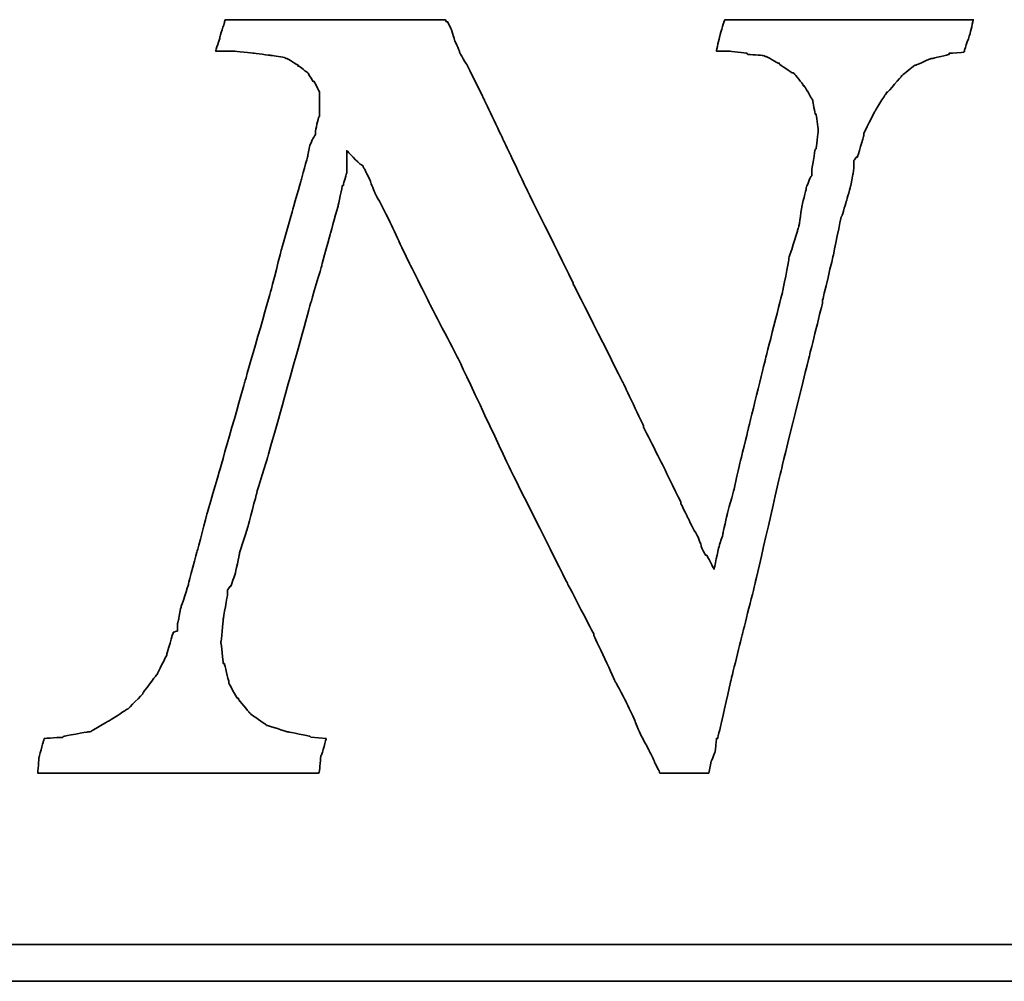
# Model space of a CAD drawing. Header units: millimetres. Extents: x 748 to 1024, y 329 to 423.
# Tile 47 of 52: x 966.8 to 968.86, y 360.04 to 362.05. Entities that reach past the tile are written whole.
import ezdxf

# ---------------------------------------------------------------- set-up
doc = ezdxf.new("R2010")
doc.units = ezdxf.units.MM
doc.header["$LTSCALE"] = 0.15
doc.layers.add('DIM', color=4, linetype='CONTINUOUS')
doc.layers.add('layer 1', color=7, linetype='CONTINUOUS')

# ---------------------------------------------------------------- blocks, each defined once
blk = doc.blocks.new('TBI MOTION logo(完整正式版)')
at = {"layer": 'layer 1', "color": 22, "lineweight": 35}
for points, knots in [([(58.92625, -7.91875), (58.92625, -7.91875), (58.58625, -7.89375), (58.58625, -7.89375), (58.58625, -7.89375), (58.58625, -7.89375), (58.56625, -7.87125), (58.56625, -7.87125), (58.56625, -7.87125), (58.56625, -7.87125), (58.08375, -7.77375), (58.08375, -7.77375), (58.08375, -7.77375), (58.08375, -7.77375), (58.06125, -7.77375), (58.06125, -7.77375), (58.06125, -7.77375), (58.06125, -7.77375), (57.62625, -7.63125), (57.62625, -7.63125), (57.62625, -7.63125), (57.62625, -7.63125), (57.60625, -7.63125), (57.60625, -7.63125), (57.60625, -7.63125), (57.60625, -7.63125), (57.58125, -7.60625), (57.58125, -7.60625), (57.58125, -7.60625), (57.58125, -7.60625), (57.26625, -7.38875), (57.26625, -7.38875), (57.26625, -7.38875), (57.26625, -7.38875), (57.24625, -7.36875), (57.24625, -7.36875), (57.24625, -7.36875), (57.24625, -7.36875), (57.22125, -7.34375), (57.22125, -7.34375), (57.22125, -7.34375), (57.22125, -7.34375), (56.98125, -7.05375), (56.98125, -7.05375), (56.98125, -7.05375), (56.98125, -7.05375), (56.98125, -7.02875), (56.98125, -7.02875), (56.98125, -7.02875), (56.98125, -7.02875), (56.95625, -7.02875), (56.95625, -7.02875), (56.95625, -7.02875), (56.95625, -7.02875), (56.76625, -6.69625), (56.76625, -6.69625), (56.76625, -6.69625), (56.76625, -6.69625), (56.76625, -6.67125), (56.76625, -6.67125), (56.76625, -6.67125), (56.76625, -6.67125), (56.76625, -6.64875), (56.76625, -6.64875), (56.76625, -6.64875), (56.76625, -6.64875), (56.67125, -6.26375), (56.67125, -6.26375), (56.67125, -6.26375), (56.67125, -6.26375), (56.64625, -6.26375), (56.64625, -6.26375), (56.64625, -6.26375), (56.64625, -6.26375), (56.64625, -6.23875), (56.64625, -6.23875), (56.64625, -6.23875), (56.64625, -6.23875), (56.59625, -5.80875), (56.59625, -5.80875), (56.59625, -5.80875), (56.59625, -5.80875), (56.59625, -5.78375), (56.59625, -5.78375), (56.59625, -5.78375), (56.59625, -5.78375), (56.64625, -5.30375), (56.64625, -5.30375), (56.64625, -5.30375), (56.64625, -5.30375), (56.64625, -5.27875), (56.64625, -5.27875), (56.64625, -5.27875), (56.64625, -5.27875), (56.74125, -4.72875), (56.74125, -4.72875), (56.74125, -4.72875), (56.74125, -4.72875), (56.74125, -4.67875), (56.74125, -4.67875), (56.74125, -4.67875), (56.74125, -4.67875), (56.74125, -4.63375), (56.74125, -4.63375), (56.74125, -4.63375), (56.74125, -4.63375), (56.79125, -4.55875), (56.79125, -4.55875), (56.79125, -4.55875), (56.79125, -4.55875), (56.81125, -4.55875), (56.81125, -4.55875), (56.81125, -4.55875), (56.81125, -4.55875), (56.91125, -4.27375), (56.91125, -4.27375), (56.91125, -4.27375), (56.91125, -4.27375), (57.00625, -3.83874), (57.00625, -3.83874), (57.00625, -3.83874), (57.00625, -3.83874), (57.00625, -3.81374), (57.00625, -3.81374), (57.00625, -3.81374), (57.00625, -3.81374), (57.19875, -3.21374), (57.19875, -3.21374), (57.19875, -3.21374), (57.19875, -3.21374), (57.38625, -2.49625), (57.38625, -2.49625), (57.38625, -2.49625), (57.38625, -2.49625), (57.38625, -2.47374), (57.38625, -2.47374), (57.38625, -2.47374), (57.38625, -2.47374), (57.62625, -1.70375), (57.62625, -1.70375), (57.62625, -1.70375), (57.62625, -1.70375), (58.10625, 0.00125), (58.10625, 0.00125), (58.10625, 0.00125), (58.10625, 0.00125), (58.58625, 1.72625), (58.58625, 1.72625), (58.58625, 1.72625), (58.58625, 1.72625), (58.82625, 2.54125), (58.82625, 2.54125), (58.82625, 2.54125), (58.82625, 2.54125), (58.82625, 2.56374), (58.82625, 2.56374), (58.82625, 2.56374), (58.82625, 2.56374), (59.02125, 3.26125), (59.02125, 3.26125), (59.02125, 3.26125), (59.02125, 3.26125), (59.18625, 3.86125), (59.18625, 3.86125), (59.18625, 3.86125), (59.18625, 3.86125), (59.28625, 4.31875), (59.28625, 4.31875), (59.28625, 4.31875), (59.28625, 4.31875), (59.30625, 4.31875), (59.30625, 4.31875), (59.30625, 4.31875), (59.30625, 4.31875), (59.30625, 4.34125), (59.30625, 4.34125), (59.30625, 4.34125), (59.30625, 4.34125), (59.38125, 4.60625), (59.38125, 4.60625), (59.38125, 4.60625), (59.38125, 4.60625), (59.38125, 4.65125), (59.38125, 4.65125), (59.38125, 4.65125), (59.38125, 4.65125), (59.38125, 5.08625), (59.38125, 5.08625), (59.38125, 5.08625), (59.38125, 5.08625), (59.66625, 4.79624), (59.66625, 4.79624), (59.66625, 4.79624), (59.66625, 4.79624), (59.74125, 4.75124), (59.74125, 4.75124), (59.74125, 4.75124), (59.74125, 4.75124), (59.74125, 4.72624), (59.74125, 4.72624), (59.74125, 4.72624), (59.74125, 4.72624), (59.76125, 4.70124), (59.76125, 4.70124), (59.76125, 4.70124), (59.76125, 4.70124), (59.81125, 4.60625), (59.81125, 4.60625), (59.81125, 4.60625), (59.81125, 4.60625), (59.90625, 4.41125), (59.90625, 4.41125), (59.90625, 4.41125), (59.90625, 4.41125), (59.90625, 4.39125), (59.90625, 4.39125), (59.90625, 4.39125), (59.90625, 4.39125), (60.00375, 4.15124), (60.00375, 4.15124), (60.00375, 4.15124), (60.00375, 4.15124), (60.14625, 3.88374), (60.14625, 3.88374), (60.14625, 3.88374), (60.14625, 3.88374), (60.34125, 3.50124), (60.34125, 3.50124), (60.34125, 3.50124), (60.34125, 3.50124), (60.53125, 3.09125), (60.53125, 3.09125), (60.53125, 3.09125), (60.53125, 3.09125), (60.74625, 2.63625), (60.74625, 2.63625), (60.74625, 2.63625), (60.74625, 2.63625), (61.25125, 1.63124), (61.25125, 1.63124), (61.25125, 1.63124), (61.25125, 1.63124), (61.85125, 0.47625), (61.85125, 0.47625), (61.85125, 0.47625), (61.85125, 0.47625), (63.02625, -2.01874), (63.02625, -2.01874), (63.02625, -2.01874), (63.02625, -2.01874), (64.27625, -4.51374), (64.27625, -4.51374), (64.27625, -4.51374), (64.27625, -4.51374), (64.85125, -5.61375), (64.85125, -5.61375), (64.85125, -5.61375), (64.85125, -5.61375), (64.85125, -5.64125), (64.85125, -5.64125), (64.85125, -5.64125), (64.85125, -5.64125), (65.32875, -6.67125), (65.32875, -6.67125), (65.32875, -6.67125), (65.32875, -6.67125), (65.57125, -7.12875), (65.57125, -7.12875), (65.57125, -7.12875), (65.57125, -7.12875), (65.76125, -7.53625), (65.76125, -7.53625), (65.76125, -7.53625), (65.76125, -7.53625), (65.76125, -7.55625), (65.76125, -7.55625), (65.76125, -7.55625), (65.76125, -7.55625), (65.90375, -7.87125), (65.90375, -7.87125), (65.90375, -7.87125), (65.90375, -7.87125), (66.07125, -8.18125), (66.07125, -8.18125), (66.07125, -8.18125), (66.07125, -8.18125), (66.19125, -8.42375), (66.19125, -8.42375), (66.19125, -8.42375), (66.19125, -8.42375), (66.19125, -8.44375), (66.19125, -8.44375), (66.19125, -8.44375), (66.19125, -8.44375), (66.29125, -8.63875), (66.29125, -8.63875), (66.29125, -8.63875), (66.29125, -8.63875), (66.31125, -8.68625), (66.31125, -8.68625), (66.31125, -8.68625), (66.31125, -8.68625), (66.38375, -8.68625), (66.38375, -8.68625), (66.38375, -8.68625), (66.38375, -8.68625), (66.84125, -8.68625), (66.84125, -8.68625), (66.84125, -8.68625), (66.84125, -8.68625), (67.29625, -8.68625), (67.29625, -8.68625), (67.29625, -8.68625), (67.29625, -8.68625), (67.36625, -8.68625), (67.36625, -8.68625), (67.36625, -8.68625), (67.36625, -8.68625), (67.39125, -8.68625), (67.39125, -8.68625), (67.39125, -8.68625), (67.39125, -8.68625), (67.44125, -8.46875), (67.44125, -8.46875), (67.44125, -8.46875), (67.44125, -8.46875), (67.44125, -8.44375), (67.44125, -8.44375), (67.44125, -8.44375), (67.44125, -8.44375), (67.53625, -8.20375), (67.53625, -8.20375), (67.53625, -8.20375), (67.53625, -8.20375), (67.56125, -7.94375), (67.56125, -7.94375), (67.56125, -7.94375), (67.56125, -7.94375), (67.56125, -7.91875), (67.56125, -7.91875), (67.56125, -7.91875), (67.56125, -7.91875), (67.58625, -7.91875), (67.58625, -7.91875), (67.58625, -7.91875), (67.58625, -7.91875), (67.68125, -7.53625), (67.68125, -7.53625), (67.68125, -7.53625), (67.68125, -7.53625), (67.87375, -6.67125), (67.87375, -6.67125), (67.87375, -6.67125), (67.87375, -6.67125), (68.13625, -5.61375), (68.13625, -5.61375), (68.13625, -5.61375), (68.13625, -5.61375), (68.42375, -4.46374), (68.42375, -4.46374), (68.42375, -4.46374), (68.42375, -4.46374), (68.99875, -1.96874), (68.99875, -1.96874), (68.99875, -1.96874), (68.99875, -1.96874), (69.62625, 0.57625), (69.62625, 0.57625), (69.62625, 0.57625), (69.62625, 0.57625), (69.91125, 1.72625), (69.91125, 1.72625), (69.91125, 1.72625), (69.91125, 1.72625), (69.91125, 1.77625), (69.91125, 1.77625), (69.91125, 1.77625), (69.91125, 1.77625), (70.15125, 2.78124), (70.15125, 2.78124), (70.15125, 2.78124), (70.15125, 2.78124), (70.32125, 3.62125), (70.32125, 3.62125), (70.32125, 3.62125), (70.32125, 3.62125), (70.34125, 3.64625), (70.34125, 3.64625), (70.34125, 3.64625), (70.34125, 3.64625), (70.44125, 3.98125), (70.44125, 3.98125), (70.44125, 3.98125), (70.44125, 3.98125), (70.53625, 4.31875), (70.53625, 4.31875), (70.53625, 4.31875), (70.53625, 4.31875), (70.58125, 4.55875), (70.58125, 4.55875), (70.58125, 4.55875), (70.58125, 4.55875), (70.60625, 4.72624), (70.60625, 4.72624), (70.60625, 4.72624), (70.60625, 4.72624), (70.60625, 4.79624), (70.60625, 4.79624), (70.60625, 4.79624), (70.60625, 4.79624), (70.60625, 4.87125), (70.60625, 4.87125), (70.60625, 4.87125), (70.60625, 4.87125), (70.65625, 4.94125), (70.65625, 4.94125), (70.65625, 4.94125), (70.65625, 4.94125), (70.68125, 4.94125), (70.68125, 4.94125), (70.68125, 4.94125), (70.68125, 4.94125), (70.82125, 5.42125), (70.82125, 5.42125), (70.82125, 5.42125), (70.82125, 5.42125), (70.82125, 5.44625), (70.82125, 5.44625), (70.82125, 5.44625), (70.82125, 5.44625), (70.82125, 5.47125), (70.82125, 5.47125), (70.82125, 5.47125), (70.82125, 5.47125), (71.06125, 5.94625), (71.06125, 5.94625), (71.06125, 5.94625), (71.06125, 5.94625), (71.30125, 6.33124), (71.30125, 6.33124), (71.30125, 6.33124), (71.30125, 6.33124), (71.32625, 6.35625), (71.32625, 6.35625), (71.32625, 6.35625), (71.32625, 6.35625), (71.32625, 6.38124), (71.32625, 6.38124), (71.32625, 6.38124), (71.32625, 6.38124), (71.35125, 6.38124), (71.35125, 6.38124), (71.35125, 6.38124), (71.35125, 6.38124), (71.66125, 6.74125), (71.66125, 6.74125), (71.66125, 6.74125), (71.66125, 6.74125), (71.68625, 6.76625), (71.68625, 6.76625), (71.68625, 6.76625), (71.68625, 6.76625), (71.92625, 6.95624), (71.92625, 6.95624), (71.92625, 6.95624), (71.92625, 6.95624), (71.95125, 6.98125), (71.95125, 6.98125), (71.95125, 6.98125), (71.95125, 6.98125), (71.97625, 6.98125), (71.97625, 6.98125), (71.97625, 6.98125), (71.97625, 6.98125), (72.31125, 7.12624), (72.31125, 7.12624), (72.31125, 7.12624), (72.31125, 7.12624), (72.33375, 7.12624), (72.33375, 7.12624), (72.33375, 7.12624), (72.33375, 7.12624), (72.71625, 7.21875), (72.71625, 7.21875), (72.71625, 7.21875), (72.71625, 7.21875), (72.71625, 7.24624), (72.71625, 7.24624), (72.71625, 7.24624), (72.71625, 7.24624), (72.74125, 7.24624), (72.74125, 7.24624), (72.74125, 7.24624), (72.74125, 7.24624), (73.03124, 7.26624), (73.03124, 7.26624), (73.03124, 7.26624), (73.03124, 7.26624), (73.05375, 7.29125), (73.05375, 7.29125), (73.05375, 7.29125), (73.05375, 7.29125), (73.05375, 7.31625), (73.05375, 7.31625), (73.05375, 7.31625), (73.05375, 7.31625), (73.17625, 7.67625), (73.17625, 7.67625), (73.17625, 7.67625), (73.17625, 7.67625), (73.24625, 7.98625), (73.24625, 7.98625), (73.24625, 7.98625), (73.24625, 7.98625), (73.19625, 7.98625), (73.19625, 7.98625), (73.19625, 7.98625), (73.19625, 7.98625), (72.93625, 7.98625), (72.93625, 7.98625), (72.93625, 7.98625), (72.93625, 7.98625), (72.55125, 7.98625), (72.55125, 7.98625), (72.55125, 7.98625), (72.55125, 7.98625), (72.09625, 7.98625), (72.09625, 7.98625), (72.09625, 7.98625), (72.09625, 7.98625), (71.64125, 7.98625), (71.64125, 7.98625), (71.64125, 7.98625), (71.64125, 7.98625), (70.53625, 7.98625), (70.53625, 7.98625), (70.53625, 7.98625), (70.53625, 7.98625), (69.47875, 7.98625), (69.47875, 7.98625), (69.47875, 7.98625), (69.47875, 7.98625), (68.95125, 7.98625), (68.95125, 7.98625), (68.95125, 7.98625), (68.95125, 7.98625), (68.52125, 7.98625), (68.52125, 7.98625), (68.52125, 7.98625), (68.52125, 7.98625), (68.13625, 7.98625), (68.13625, 7.98625), (68.13625, 7.98625), (68.13625, 7.98625), (67.87375, 7.98625), (67.87375, 7.98625), (67.87375, 7.98625), (67.87375, 7.98625), (67.75125, 7.98625), (67.75125, 7.98625), (67.75125, 7.98625), (67.75125, 7.98625), (67.72625, 7.94125), (67.72625, 7.94125), (67.72625, 7.94125), (67.72625, 7.94125), (67.63125, 7.60625), (67.63125, 7.60625), (67.63125, 7.60625), (67.63125, 7.60625), (67.56125, 7.29125), (67.56125, 7.29125), (67.56125, 7.29125), (67.56125, 7.29125), (67.72625, 7.29125), (67.72625, 7.29125), (67.72625, 7.29125), (67.72625, 7.29125), (67.82625, 7.29125), (67.82625, 7.29125), (67.82625, 7.29125), (67.82625, 7.29125), (67.84625, 7.29125), (67.84625, 7.29125), (67.84625, 7.29125), (67.84625, 7.29125), (68.23125, 7.24624), (68.23125, 7.24624), (68.23125, 7.24624), (68.23125, 7.24624), (68.25875, 7.21875), (68.25875, 7.21875), (68.25875, 7.21875), (68.25875, 7.21875), (68.59125, 7.19624), (68.59125, 7.19624), (68.59125, 7.19624), (68.59125, 7.19624), (68.64125, 7.17125), (68.64125, 7.17125), (68.64125, 7.17125), (68.64125, 7.17125), (68.66625, 7.17125), (68.66625, 7.17125), (68.66625, 7.17125), (68.66625, 7.17125), (68.92625, 7.02624), (68.92625, 7.02624), (68.92625, 7.02624), (68.92625, 7.02624), (68.95125, 7.02624), (68.95125, 7.02624), (68.95125, 7.02624), (68.95125, 7.02624), (68.95125, 7.00624), (68.95125, 7.00624), (68.95125, 7.00624), (68.95125, 7.00624), (69.23875, 6.81125), (69.23875, 6.81125), (69.23875, 6.81125), (69.23875, 6.81125), (69.26625, 6.81125), (69.26625, 6.81125), (69.26625, 6.81125), (69.26625, 6.81125), (69.28625, 6.78625), (69.28625, 6.78625), (69.28625, 6.78625), (69.28625, 6.78625), (69.47875, 6.54875), (69.47875, 6.54875), (69.47875, 6.54875), (69.47875, 6.54875), (69.47875, 6.52375), (69.47875, 6.52375), (69.47875, 6.52375), (69.47875, 6.52375), (69.50625, 6.52375), (69.50625, 6.52375), (69.50625, 6.52375), (69.50625, 6.52375), (69.67125, 6.23625), (69.67125, 6.23625), (69.67125, 6.23625), (69.67125, 6.23625), (69.69375, 6.21125), (69.69375, 6.21125), (69.69375, 6.21125), (69.69375, 6.21125), (69.69375, 6.18625), (69.69375, 6.18625), (69.69375, 6.18625), (69.69375, 6.18625), (69.74625, 5.89875), (69.74625, 5.89875), (69.74625, 5.89875), (69.74625, 5.89875), (69.76625, 5.89875), (69.76625, 5.89875), (69.76625, 5.89875), (69.76625, 5.89875), (69.81375, 5.56625), (69.81375, 5.56625), (69.81375, 5.56625), (69.81375, 5.56625), (69.81375, 5.54125), (69.81375, 5.54125), (69.81375, 5.54125), (69.81375, 5.54125), (69.81375, 5.51625), (69.81375, 5.51625), (69.81375, 5.51625), (69.81375, 5.51625), (69.76625, 5.13125), (69.76625, 5.13125), (69.76625, 5.13125), (69.76625, 5.13125), (69.74625, 5.10874), (69.74625, 5.10874), (69.74625, 5.10874), (69.74625, 5.10874), (69.67125, 4.65125), (69.67125, 4.65125), (69.67125, 4.65125), (69.67125, 4.65125), (69.67125, 4.55875), (69.67125, 4.55875), (69.67125, 4.55875), (69.67125, 4.55875), (69.67125, 4.53125), (69.67125, 4.53125), (69.67125, 4.53125), (69.67125, 4.53125), (69.64625, 4.50874), (69.64625, 4.50874), (69.64625, 4.50874), (69.64625, 4.50874), (69.55125, 4.27125), (69.55125, 4.27125), (69.55125, 4.27125), (69.55125, 4.27125), (69.55125, 4.24625), (69.55125, 4.24625), (69.55125, 4.24625), (69.55125, 4.24625), (69.45375, 3.86125), (69.45375, 3.86125), (69.45375, 3.86125), (69.45375, 3.86125), (69.38625, 3.40624), (69.38625, 3.40624), (69.38625, 3.40624), (69.38625, 3.40624), (69.35875, 3.33125), (69.35875, 3.33125), (69.35875, 3.33125), (69.35875, 3.33125), (69.35875, 3.30875), (69.35875, 3.30875), (69.35875, 3.30875), (69.35875, 3.30875), (69.16625, 2.71125), (69.16625, 2.71125), (69.16625, 2.71125), (69.16625, 2.71125), (69.16625, 2.66375), (69.16625, 2.66375), (69.16625, 2.66375), (69.16625, 2.66375), (69.02625, 1.96374), (69.02625, 1.96374), (69.02625, 1.96374), (69.02625, 1.96374), (68.64125, 0.45624), (68.64125, 0.45624), (68.64125, 0.45624), (68.64125, 0.45624), (68.25875, -1.10625), (68.25875, -1.10625), (68.25875, -1.10625), (68.25875, -1.10625), (68.08625, -1.80125), (68.08625, -1.80125), (68.08625, -1.80125), (68.08625, -1.80125), (67.94625, -2.42625), (67.94625, -2.42625), (67.94625, -2.42625), (67.94625, -2.42625), (67.80125, -2.95375), (67.80125, -2.95375), (67.80125, -2.95375), (67.80125, -2.95375), (67.70625, -3.38375), (67.70625, -3.38375), (67.70625, -3.38375), (67.70625, -3.38375), (67.70625, -3.40875), (67.70625, -3.40875), (67.70625, -3.40875), (67.70625, -3.40875), (67.63125, -3.62375), (67.63125, -3.62375), (67.63125, -3.62375), (67.63125, -3.62375), (67.60625, -3.72125), (67.60625, -3.72125), (67.60625, -3.72125), (67.60625, -3.72125), (67.51125, -4.17375), (67.51125, -4.17375), (67.51125, -4.17375), (67.51125, -4.17375), (67.34625, -3.86374), (67.34625, -3.86374), (67.34625, -3.86374), (67.34625, -3.86374), (67.32125, -3.86374), (67.32125, -3.86374), (67.32125, -3.86374), (67.32125, -3.86374), (67.27125, -3.76874), (67.27125, -3.76874), (67.27125, -3.76874), (67.27125, -3.76874), (67.22625, -3.67374), (67.22625, -3.67374), (67.22625, -3.67374), (67.22625, -3.67374), (67.22625, -3.64875), (67.22625, -3.64875), (67.22625, -3.64875), (67.22625, -3.64875), (67.15125, -3.45375), (67.15125, -3.45375), (67.15125, -3.45375), (67.15125, -3.45375), (67.05625, -3.28875), (67.05625, -3.28875), (67.05625, -3.28875), (67.05625, -3.28875), (66.91125, -3.00125), (66.91125, -3.00125), (66.91125, -3.00125), (66.91125, -3.00125), (66.77125, -2.71375), (66.77125, -2.71375), (66.77125, -2.71375), (66.77125, -2.71375), (66.77125, -2.68875), (66.77125, -2.68875), (66.77125, -2.68875), (66.77125, -2.68875), (66.41125, -1.94374), (66.41125, -1.94374), (66.41125, -1.94374), (66.41125, -1.94374), (65.95125, -1.03375), (65.95125, -1.03375), (65.95125, -1.03375), (65.95125, -1.03375), (65.95125, -1.00875), (65.95125, -1.00875), (65.95125, -1.00875), (65.95125, -1.00875), (65.49625, -0.04874), (65.49625, -0.04874), (65.49625, -0.04874), (65.49625, -0.04874), (64.39375, 2.13624), (64.39375, 2.13624), (64.39375, 2.13624), (64.39375, 2.13624), (64.39375, 2.15624), (64.39375, 2.15624), (64.39375, 2.15624), (64.39375, 2.15624), (63.33625, 4.29125), (63.33625, 4.29125), (63.33625, 4.29125), (63.33625, 4.29125), (62.85625, 5.30125), (62.85625, 5.30125), (62.85625, 5.30125), (62.85625, 5.30125), (62.42625, 6.21125), (62.42625, 6.21125), (62.42625, 6.21125), (62.42625, 6.21125), (62.04125, 6.98125), (62.04125, 6.98125), (62.04125, 6.98125), (62.04125, 6.98125), (61.87375, 7.26624), (61.87375, 7.26624), (61.87375, 7.26624), (61.87375, 7.26624), (61.87375, 7.29125), (61.87375, 7.29125), (61.87375, 7.29125), (61.87375, 7.29125), (61.75625, 7.55625), (61.75625, 7.55625), (61.75625, 7.55625), (61.75625, 7.55625), (61.75625, 7.58124), (61.75625, 7.58124), (61.75625, 7.58124), (61.75625, 7.58124), (61.68375, 7.79375), (61.68375, 7.79375), (61.68375, 7.79375), (61.68375, 7.79375), (61.61125, 7.94125), (61.61125, 7.94125), (61.61125, 7.94125), (61.61125, 7.94125), (61.58625, 7.94125), (61.58625, 7.94125), (61.58625, 7.94125), (61.58625, 7.94125), (61.56375, 7.98625), (61.56375, 7.98625), (61.56375, 7.98625), (61.56375, 7.98625), (61.41875, 7.98625), (61.41875, 7.98625), (61.41875, 7.98625), (61.41875, 7.98625), (61.18125, 7.98625), (61.18125, 7.98625), (61.18125, 7.98625), (61.18125, 7.98625), (60.84125, 7.98625), (60.84125, 7.98625), (60.84125, 7.98625), (60.84125, 7.98625), (60.02625, 7.98625), (60.02625, 7.98625), (60.02625, 7.98625), (60.02625, 7.98625), (59.11625, 7.98625), (59.11625, 7.98625), (59.11625, 7.98625), (59.11625, 7.98625), (58.15625, 7.98625), (58.15625, 7.98625), (58.15625, 7.98625), (58.15625, 7.98625), (57.34125, 7.98625), (57.34125, 7.98625), (57.34125, 7.98625), (57.34125, 7.98625), (57.00625, 7.98625), (57.00625, 7.98625), (57.00625, 7.98625), (57.00625, 7.98625), (56.76625, 7.98625), (56.76625, 7.98625), (56.76625, 7.98625), (56.76625, 7.98625), (56.69125, 7.98625), (56.69125, 7.98625), (56.69125, 7.98625), (56.69125, 7.98625), (56.67125, 7.94125), (56.67125, 7.94125), (56.67125, 7.94125), (56.67125, 7.94125), (56.67125, 7.91625), (56.67125, 7.91625), (56.67125, 7.91625), (56.67125, 7.91625), (56.57125, 7.60625), (56.57125, 7.60625), (56.57125, 7.60625), (56.57125, 7.60625), (56.57125, 7.58124), (56.57125, 7.58124), (56.57125, 7.58124), (56.57125, 7.58124), (56.47625, 7.29125), (56.47625, 7.29125), (56.47625, 7.29125), (56.47625, 7.29125), (56.57125, 7.29125), (56.57125, 7.29125), (56.57125, 7.29125), (56.57125, 7.29125), (56.76625, 7.29125), (56.76625, 7.29125), (56.76625, 7.29125), (56.76625, 7.29125), (56.86125, 7.29125), (56.86125, 7.29125), (56.86125, 7.29125), (56.86125, 7.29125), (56.88625, 7.29125), (56.88625, 7.29125), (56.88625, 7.29125), (56.88625, 7.29125), (57.31625, 7.24624), (57.31625, 7.24624), (57.31625, 7.24624), (57.31625, 7.24624), (57.70125, 7.19624), (57.70125, 7.19624), (57.70125, 7.19624), (57.70125, 7.19624), (57.72625, 7.19624), (57.72625, 7.19624), (57.72625, 7.19624), (57.72625, 7.19624), (58.01125, 7.14624), (58.01125, 7.14624), (58.01125, 7.14624), (58.01125, 7.14624), (58.03625, 7.12624), (58.03625, 7.12624), (58.03625, 7.12624), (58.03625, 7.12624), (58.06125, 7.12624), (58.06125, 7.12624), (58.06125, 7.12624), (58.06125, 7.12624), (58.30125, 6.98125), (58.30125, 6.98125), (58.30125, 6.98125), (58.30125, 6.98125), (58.30125, 6.95624), (58.30125, 6.95624), (58.30125, 6.95624), (58.30125, 6.95624), (58.32375, 6.95624), (58.32375, 6.95624), (58.32375, 6.95624), (58.32375, 6.95624), (58.51625, 6.81125), (58.51625, 6.81125), (58.51625, 6.81125), (58.51625, 6.81125), (58.54125, 6.78625), (58.54125, 6.78625), (58.54125, 6.78625), (58.54125, 6.78625), (58.54125, 6.76625), (58.54125, 6.76625), (58.54125, 6.76625), (58.54125, 6.76625), (58.63625, 6.62124), (58.63625, 6.62124), (58.63625, 6.62124), (58.63625, 6.62124), (58.65875, 6.62124), (58.65875, 6.62124), (58.65875, 6.62124), (58.65875, 6.62124), (58.75625, 6.42625), (58.75625, 6.42625), (58.75625, 6.42625), (58.75625, 6.42625), (58.77875, 6.38124), (58.77875, 6.38124), (58.77875, 6.38124), (58.77875, 6.38124), (58.77875, 6.33124), (58.77875, 6.33124), (58.77875, 6.33124), (58.77875, 6.33124), (58.77875, 6.09125), (58.77875, 6.09125), (58.77875, 6.09125), (58.77875, 6.09125), (58.77875, 5.85125), (58.77875, 5.85125), (58.77875, 5.85125), (58.77875, 5.85125), (58.75625, 5.82625), (58.75625, 5.82625), (58.75625, 5.82625), (58.75625, 5.82625), (58.68625, 5.51625), (58.68625, 5.51625), (58.68625, 5.51625), (58.68625, 5.51625), (58.68625, 5.47125), (58.68625, 5.47125), (58.68625, 5.47125), (58.68625, 5.47125), (58.68625, 5.44625), (58.68625, 5.44625), (58.68625, 5.44625), (58.68625, 5.44625), (58.65875, 5.39625), (58.65875, 5.39625), (58.65875, 5.39625), (58.65875, 5.39625), (58.61125, 5.32624), (58.61125, 5.32624), (58.61125, 5.32624), (58.61125, 5.32624), (58.56625, 5.20375), (58.56625, 5.20375), (58.56625, 5.20375), (58.56625, 5.20375), (58.51625, 4.99125), (58.51625, 4.99125), (58.51625, 4.99125), (58.51625, 4.99125), (58.51625, 4.96625), (58.51625, 4.96625), (58.51625, 4.96625), (58.51625, 4.96625), (58.37125, 4.43625), (58.37125, 4.43625), (58.37125, 4.43625), (58.37125, 4.43625), (58.18125, 3.76625), (58.18125, 3.76625), (58.18125, 3.76625), (58.18125, 3.76625), (57.94125, 2.92624), (57.94125, 2.92624), (57.94125, 2.92624), (57.94125, 2.92624), (57.70125, 1.98874), (57.70125, 1.98874), (57.70125, 1.98874), (57.70125, 1.98874), (57.12625, -0.02374), (57.12625, -0.02374), (57.12625, -0.02374), (57.12625, -0.02374), (56.55125, -2.03875), (56.55125, -2.03875), (56.55125, -2.03875), (56.55125, -2.03875), (56.28625, -2.95375), (56.28625, -2.95375), (56.28625, -2.95375), (56.28625, -2.95375), (56.07125, -3.76874), (56.07125, -3.76874), (56.07125, -3.76874), (56.07125, -3.76874), (55.87625, -4.48874), (55.87625, -4.48874), (55.87625, -4.48874), (55.87625, -4.48874), (55.87625, -4.51374), (55.87625, -4.51374), (55.87625, -4.51374), (55.87625, -4.51374), (55.71125, -5.01625), (55.71125, -5.01625), (55.71125, -5.01625), (55.71125, -5.01625), (55.66125, -5.25375), (55.66125, -5.25375), (55.66125, -5.25375), (55.66125, -5.25375), (55.66125, -5.27875), (55.66125, -5.27875), (55.66125, -5.27875), (55.66125, -5.27875), (55.63625, -5.37375), (55.63625, -5.37375), (55.63625, -5.37375), (55.63625, -5.37375), (55.63625, -5.42375), (55.63625, -5.42375), (55.63625, -5.42375), (55.63625, -5.42375), (55.63625, -5.54125), (55.63625, -5.54125), (55.63625, -5.54125), (55.63625, -5.54125), (55.54125, -5.56875), (55.54125, -5.56875), (55.54125, -5.56875), (55.54125, -5.56875), (55.39625, -6.04875), (55.39625, -6.04875), (55.39625, -6.04875), (55.39625, -6.04875), (55.39625, -6.06875), (55.39625, -6.06875), (55.39625, -6.06875), (55.39625, -6.06875), (55.18125, -6.50375), (55.18125, -6.50375), (55.18125, -6.50375), (55.18125, -6.50375), (55.15625, -6.52875), (55.15625, -6.52875), (55.15625, -6.52875), (55.15625, -6.52875), (54.86875, -6.91125), (54.86875, -6.91125), (54.86875, -6.91125), (54.86875, -6.91125), (54.86875, -6.93375), (54.86875, -6.93375), (54.86875, -6.93375), (54.86875, -6.93375), (54.53125, -7.26875), (54.53125, -7.26875), (54.53125, -7.26875), (54.53125, -7.26875), (54.51125, -7.26875), (54.51125, -7.26875), (54.51125, -7.26875), (54.51125, -7.26875), (54.48625, -7.29625), (54.48625, -7.29625), (54.48625, -7.29625), (54.48625, -7.29625), (54.10375, -7.53625), (54.10375, -7.53625), (54.10375, -7.53625), (54.10375, -7.53625), (53.69625, -7.77375), (53.69625, -7.77375), (53.69625, -7.77375), (53.69625, -7.77375), (53.67125, -7.77375), (53.67125, -7.77375), (53.67125, -7.77375), (53.67125, -7.77375), (53.64625, -7.77375), (53.64625, -7.77375), (53.64625, -7.77375), (53.64625, -7.77375), (53.11625, -7.87125), (53.11625, -7.87125), (53.11625, -7.87125), (53.11625, -7.87125), (53.09625, -7.89375), (53.09625, -7.89375), (53.09625, -7.89375), (53.09625, -7.89375), (52.68625, -7.91875), (52.68625, -7.91875), (52.68625, -7.91875), (52.68625, -7.91875), (52.66125, -7.99125), (52.66125, -7.99125), (52.66125, -7.99125), (52.66125, -7.99125), (52.56625, -8.34875), (52.56625, -8.34875), (52.56625, -8.34875), (52.56625, -8.34875), (52.54125, -8.68625), (52.54125, -8.68625), (52.54125, -8.68625), (52.54125, -8.68625), (52.58875, -8.68625), (52.58875, -8.68625), (52.58875, -8.68625), (52.58875, -8.68625), (52.87625, -8.68625), (52.87625, -8.68625), (52.87625, -8.68625), (52.87625, -8.68625), (53.33625, -8.68625), (53.33625, -8.68625), (53.33625, -8.68625), (53.33625, -8.68625), (53.79125, -8.68625), (53.79125, -8.68625), (53.79125, -8.68625), (53.79125, -8.68625), (54.36625, -8.68625), (54.36625, -8.68625), (54.36625, -8.68625), (54.36625, -8.68625), (55.59125, -8.68625), (55.59125, -8.68625), (55.59125, -8.68625), (55.59125, -8.68625), (56.76625, -8.68625), (56.76625, -8.68625), (56.76625, -8.68625), (56.76625, -8.68625), (57.34125, -8.68625), (57.34125, -8.68625), (57.34125, -8.68625), (57.34125, -8.68625), (57.82125, -8.68625), (57.82125, -8.68625), (57.82125, -8.68625), (57.82125, -8.68625), (58.25125, -8.68625), (58.25125, -8.68625), (58.25125, -8.68625), (58.25125, -8.68625), (58.58625, -8.68625), (58.58625, -8.68625), (58.58625, -8.68625), (58.58625, -8.68625), (58.75625, -8.68625), (58.75625, -8.68625), (58.75625, -8.68625), (58.75625, -8.68625), (58.77875, -8.63875), (58.77875, -8.63875), (58.77875, -8.63875), (58.77875, -8.63875), (58.80625, -8.30375), (58.80625, -8.30375), (58.80625, -8.30375), (58.80625, -8.30375), (58.82625, -8.27875), (58.82625, -8.27875), (58.82625, -8.27875), (58.82625, -8.27875), (58.92625, -7.91875), (58.92625, -7.91875)], [0, 0, 0, 0, 0.003125, 0.003125, 0.003125, 0.00312501, 0.00625, 0.00625, 0.00625, 0.00625001, 0.009375, 0.009375, 0.009375, 0.00937501, 0.0125, 0.0125, 0.0125, 0.01250001, 0.015625, 0.015625, 0.015625, 0.01562501, 0.01875, 0.01875, 0.01875, 0.01875001, 0.021875, 0.021875, 0.021875, 0.02187501, 0.025, 0.025, 0.025, 0.02500001, 0.028125, 0.028125, 0.028125, 0.02812501, 0.03125, 0.03125, 0.03125, 0.03125001, 0.034375, 0.034375, 0.034375, 0.03437501, 0.0375, 0.0375, 0.0375, 0.03750001, 0.040625, 0.040625, 0.040625, 0.04062501, 0.04375, 0.04375, 0.04375, 0.04375001, 0.046875, 0.046875, 0.046875, 0.04687501, 0.05, 0.05, 0.05, 0.05000001, 0.053125, 0.053125, 0.053125, 0.05312501, 0.05625, 0.05625, 0.05625, 0.05625001, 0.059375, 0.059375, 0.059375, 0.05937501, 0.0625, 0.0625, 0.0625, 0.06250001, 0.065625, 0.065625, 0.065625, 0.06562501, 0.06875, 0.06875, 0.06875, 0.06875001, 0.071875, 0.071875, 0.071875, 0.07187501, 0.075, 0.075, 0.075, 0.07500001, 0.078125, 0.078125, 0.078125, 0.07812501, 0.08125, 0.08125, 0.08125, 0.08125001, 0.084375, 0.084375, 0.084375, 0.08437501, 0.0875, 0.0875, 0.0875, 0.08750001, 0.090625, 0.090625, 0.090625, 0.09062501, 0.09375, 0.09375, 0.09375, 0.09375001, 0.096875, 0.096875, 0.096875, 0.09687501, 0.1, 0.1, 0.1, 0.10000001, 0.103125, 0.103125, 0.103125, 0.10312501, 0.10625, 0.10625, 0.10625, 0.10625001, 0.109375, 0.109375, 0.109375, 0.10937501, 0.1125, 0.1125, 0.1125, 0.11250001, 0.115625, 0.115625, 0.115625, 0.11562501, 0.11875, 0.11875, 0.11875, 0.11875001, 0.121875, 0.121875, 0.121875, 0.12187501, 0.125, 0.125, 0.125, 0.12500001, 0.128125, 0.128125, 0.128125, 0.12812501, 0.13125, 0.13125, 0.13125, 0.13125001, 0.134375, 0.134375, 0.134375, 0.13437501, 0.1375, 0.1375, 0.1375, 0.13750001, 0.140625, 0.140625, 0.140625, 0.14062501, 0.14375, 0.14375, 0.14375, 0.14375001, 0.146875, 0.146875, 0.146875, 0.14687501, 0.15, 0.15, 0.15, 0.15000001, 0.153125, 0.153125, 0.153125, 0.15312501, 0.15625, 0.15625, 0.15625, 0.15625001, 0.159375, 0.159375, 0.159375, 0.15937501, 0.1625, 0.1625, 0.1625, 0.16250001, 0.165625, 0.165625, 0.165625, 0.16562501, 0.16875, 0.16875, 0.16875, 0.16875001, 0.171875, 0.171875, 0.171875, 0.17187501, 0.175, 0.175, 0.175, 0.17500001, 0.178125, 0.178125, 0.178125, 0.17812501, 0.18125, 0.18125, 0.18125, 0.18125001, 0.184375, 0.184375, 0.184375, 0.18437501, 0.1875, 0.1875, 0.1875, 0.18750001, 0.190625, 0.190625, 0.190625, 0.19062501, 0.19375, 0.19375, 0.19375, 0.19375001, 0.196875, 0.196875, 0.196875, 0.19687501, 0.2, 0.2, 0.2, 0.20000001, 0.203125, 0.203125, 0.203125, 0.20312501, 0.20625, 0.20625, 0.20625, 0.20625001, 0.209375, 0.209375, 0.209375, 0.20937501, 0.2125, 0.2125, 0.2125, 0.21250001, 0.215625, 0.215625, 0.215625, 0.21562501, 0.21875, 0.21875, 0.21875, 0.21875001, 0.221875, 0.221875, 0.221875, 0.22187501, 0.225, 0.225, 0.225, 0.22500001, 0.228125, 0.228125, 0.228125, 0.22812501, 0.23125, 0.23125, 0.23125, 0.23125001, 0.234375, 0.234375, 0.234375, 0.23437501, 0.2375, 0.2375, 0.2375, 0.23750001, 0.240625, 0.240625, 0.240625, 0.24062501, 0.24375, 0.24375, 0.24375, 0.24375001, 0.246875, 0.246875, 0.246875, 0.24687501, 0.25, 0.25, 0.25, 0.25000001, 0.253125, 0.253125, 0.253125, 0.25312501, 0.25625, 0.25625, 0.25625, 0.25625001, 0.259375, 0.259375, 0.259375, 0.25937501, 0.2625, 0.2625, 0.2625, 0.26250001, 0.265625, 0.265625, 0.265625, 0.26562501, 0.26875, 0.26875, 0.26875, 0.26875001, 0.271875, 0.271875, 0.271875, 0.27187501, 0.275, 0.275, 0.275, 0.27500001, 0.278125, 0.278125, 0.278125, 0.27812501, 0.28125, 0.28125, 0.28125, 0.28125001, 0.284375, 0.284375, 0.284375, 0.28437501, 0.2875, 0.2875, 0.2875, 0.28750001, 0.290625, 0.290625, 0.290625, 0.29062501, 0.29375, 0.29375, 0.29375, 0.29375001, 0.296875, 0.296875, 0.296875, 0.29687501, 0.3, 0.3, 0.3, 0.30000001, 0.303125, 0.303125, 0.303125, 0.30312501, 0.30625, 0.30625, 0.30625, 0.30625001, 0.309375, 0.309375, 0.309375, 0.30937501, 0.3125, 0.3125, 0.3125, 0.31250001, 0.315625, 0.315625, 0.315625, 0.31562501, 0.31875, 0.31875, 0.31875, 0.31875001, 0.321875, 0.321875, 0.321875, 0.32187501, 0.325, 0.325, 0.325, 0.32500001, 0.328125, 0.328125, 0.328125, 0.32812501, 0.33125, 0.33125, 0.33125, 0.33125001, 0.334375, 0.334375, 0.334375, 0.33437501, 0.3375, 0.3375, 0.3375, 0.33750001, 0.340625, 0.340625, 0.340625, 0.34062501, 0.34375, 0.34375, 0.34375, 0.34375001, 0.346875, 0.346875, 0.346875, 0.34687501, 0.35, 0.35, 0.35, 0.35000001, 0.353125, 0.353125, 0.353125, 0.35312501, 0.35625, 0.35625, 0.35625, 0.35625001, 0.359375, 0.359375, 0.359375, 0.35937501, 0.3625, 0.3625, 0.3625, 0.36250001, 0.365625, 0.365625, 0.365625, 0.36562501, 0.36875, 0.36875, 0.36875, 0.36875001, 0.371875, 0.371875, 0.371875, 0.37187501, 0.375, 0.375, 0.375, 0.37500001, 0.378125, 0.378125, 0.378125, 0.37812501, 0.38125, 0.38125, 0.38125, 0.38125001, 0.384375, 0.384375, 0.384375, 0.38437501, 0.3875, 0.3875, 0.3875, 0.38750001, 0.390625, 0.390625, 0.390625, 0.39062501, 0.39375, 0.39375, 0.39375, 0.39375001, 0.396875, 0.396875, 0.396875, 0.39687501, 0.4, 0.4, 0.4, 0.40000001, 0.403125, 0.403125, 0.403125, 0.40312501, 0.40625, 0.40625, 0.40625, 0.40625001, 0.409375, 0.409375, 0.409375, 0.40937501, 0.4125, 0.4125, 0.4125, 0.41250001, 0.415625, 0.415625, 0.415625, 0.41562501, 0.41875, 0.41875, 0.41875, 0.41875001, 0.421875, 0.421875, 0.421875, 0.42187501, 0.425, 0.425, 0.425, 0.42500001, 0.428125, 0.428125, 0.428125, 0.42812501, 0.43125, 0.43125, 0.43125, 0.43125001, 0.434375, 0.434375, 0.434375, 0.43437501, 0.4375, 0.4375, 0.4375, 0.43750001, 0.440625, 0.440625, 0.440625, 0.44062501, 0.44375, 0.44375, 0.44375, 0.44375001, 0.446875, 0.446875, 0.446875, 0.44687501, 0.45, 0.45, 0.45, 0.45000001, 0.453125, 0.453125, 0.453125, 0.45312501, 0.45625, 0.45625, 0.45625, 0.45625001, 0.459375, 0.459375, 0.459375, 0.45937501, 0.4625, 0.4625, 0.4625, 0.46250001, 0.465625, 0.465625, 0.465625, 0.46562501, 0.46875, 0.46875, 0.46875, 0.46875001, 0.471875, 0.471875, 0.471875, 0.47187501, 0.475, 0.475, 0.475, 0.47500001, 0.478125, 0.478125, 0.478125, 0.47812501, 0.48125, 0.48125, 0.48125, 0.48125001, 0.484375, 0.484375, 0.484375, 0.48437501, 0.4875, 0.4875, 0.4875, 0.48750001, 0.490625, 0.490625, 0.490625, 0.49062501, 0.49375, 0.49375, 0.49375, 0.49375001, 0.496875, 0.496875, 0.496875, 0.49687501, 0.5, 0.5, 0.5, 0.50000001, 0.503125, 0.503125, 0.503125, 0.50312501, 0.50625, 0.50625, 0.50625, 0.50625001, 0.509375, 0.509375, 0.509375, 0.50937501, 0.5125, 0.5125, 0.5125, 0.51250001, 0.515625, 0.515625, 0.515625, 0.51562501, 0.51875, 0.51875, 0.51875, 0.51875001, 0.521875, 0.521875, 0.521875, 0.52187501, 0.525, 0.525, 0.525, 0.52500001, 0.528125, 0.528125, 0.528125, 0.52812501, 0.53125, 0.53125, 0.53125, 0.53125001, 0.534375, 0.534375, 0.534375, 0.53437501, 0.5375, 0.5375, 0.5375, 0.53750001, 0.540625, 0.540625, 0.540625, 0.54062501, 0.54375, 0.54375, 0.54375, 0.54375001, 0.546875, 0.546875, 0.546875, 0.54687501, 0.55, 0.55, 0.55, 0.55000001, 0.553125, 0.553125, 0.553125, 0.55312501, 0.55625, 0.55625, 0.55625, 0.55625001, 0.559375, 0.559375, 0.559375, 0.55937501, 0.5625, 0.5625, 0.5625, 0.56250001, 0.565625, 0.565625, 0.565625, 0.56562501, 0.56875, 0.56875, 0.56875, 0.56875001, 0.571875, 0.571875, 0.571875, 0.57187501, 0.575, 0.575, 0.575, 0.57500001, 0.578125, 0.578125, 0.578125, 0.57812501, 0.58125, 0.58125, 0.58125, 0.58125001, 0.584375, 0.584375, 0.584375, 0.58437501, 0.5875, 0.5875, 0.5875, 0.58750001, 0.590625, 0.590625, 0.590625, 0.59062501, 0.59375, 0.59375, 0.59375, 0.59375001, 0.596875, 0.596875, 0.596875, 0.59687501, 0.6, 0.6, 0.6, 0.60000001, 0.603125, 0.603125, 0.603125, 0.60312501, 0.60625, 0.60625, 0.60625, 0.60625001, 0.609375, 0.609375, 0.609375, 0.60937501, 0.6125, 0.6125, 0.6125, 0.61250001, 0.615625, 0.615625, 0.615625, 0.61562501, 0.61875, 0.61875, 0.61875, 0.61875001, 0.621875, 0.621875, 0.621875, 0.62187501, 0.625, 0.625, 0.625, 0.62500001, 0.628125, 0.628125, 0.628125, 0.62812501, 0.63125, 0.63125, 0.63125, 0.63125001, 0.634375, 0.634375, 0.634375, 0.63437501, 0.6375, 0.6375, 0.6375, 0.63750001, 0.640625, 0.640625, 0.640625, 0.64062501, 0.64375, 0.64375, 0.64375, 0.64375001, 0.646875, 0.646875, 0.646875, 0.64687501, 0.65, 0.65, 0.65, 0.65000001, 0.653125, 0.653125, 0.653125, 0.65312501, 0.65625, 0.65625, 0.65625, 0.65625001, 0.659375, 0.659375, 0.659375, 0.65937501, 0.6625, 0.6625, 0.6625, 0.66250001, 0.665625, 0.665625, 0.665625, 0.66562501, 0.66875, 0.66875, 0.66875, 0.66875001, 0.671875, 0.671875, 0.671875, 0.67187501, 0.675, 0.675, 0.675, 0.67500001, 0.678125, 0.678125, 0.678125, 0.67812501, 0.68125, 0.68125, 0.68125, 0.68125001, 0.684375, 0.684375, 0.684375, 0.68437501, 0.6875, 0.6875, 0.6875, 0.68750001, 0.690625, 0.690625, 0.690625, 0.69062501, 0.69375, 0.69375, 0.69375, 0.69375001, 0.696875, 0.696875, 0.696875, 0.69687501, 0.7, 0.7, 0.7, 0.70000001, 0.703125, 0.703125, 0.703125, 0.70312501, 0.70625, 0.70625, 0.70625, 0.70625001, 0.709375, 0.709375, 0.709375, 0.70937501, 0.7125, 0.7125, 0.7125, 0.71250001, 0.715625, 0.715625, 0.715625, 0.71562501, 0.71875, 0.71875, 0.71875, 0.71875001, 0.721875, 0.721875, 0.721875, 0.72187501, 0.725, 0.725, 0.725, 0.72500001, 0.728125, 0.728125, 0.728125, 0.72812501, 0.73125, 0.73125, 0.73125, 0.73125001, 0.734375, 0.734375, 0.734375, 0.73437501, 0.7375, 0.7375, 0.7375, 0.73750001, 0.740625, 0.740625, 0.740625, 0.74062501, 0.74375, 0.74375, 0.74375, 0.74375001, 0.746875, 0.746875, 0.746875, 0.74687501, 0.75, 0.75, 0.75, 0.75000001, 0.753125, 0.753125, 0.753125, 0.75312501, 0.75625, 0.75625, 0.75625, 0.75625001, 0.759375, 0.759375, 0.759375, 0.75937501, 0.7625, 0.7625, 0.7625, 0.76250001, 0.765625, 0.765625, 0.765625, 0.76562501, 0.76875, 0.76875, 0.76875, 0.76875001, 0.771875, 0.771875, 0.771875, 0.77187501, 0.775, 0.775, 0.775, 0.77500001, 0.778125, 0.778125, 0.778125, 0.77812501, 0.78125, 0.78125, 0.78125, 0.78125001, 0.784375, 0.784375, 0.784375, 0.78437501, 0.7875, 0.7875, 0.7875, 0.78750001, 0.790625, 0.790625, 0.790625, 0.79062501, 0.79375, 0.79375, 0.79375, 0.79375001, 0.796875, 0.796875, 0.796875, 0.79687501, 0.8, 0.8, 0.8, 0.80000001, 0.803125, 0.803125, 0.803125, 0.80312501, 0.80625, 0.80625, 0.80625, 0.80625001, 0.809375, 0.809375, 0.809375, 0.80937501, 0.8125, 0.8125, 0.8125, 0.81250001, 0.815625, 0.815625, 0.815625, 0.81562501, 0.81875, 0.81875, 0.81875, 0.81875001, 0.821875, 0.821875, 0.821875, 0.82187501, 0.825, 0.825, 0.825, 0.82500001, 0.828125, 0.828125, 0.828125, 0.82812501, 0.83125, 0.83125, 0.83125, 0.83125001, 0.834375, 0.834375, 0.834375, 0.83437501, 0.8375, 0.8375, 0.8375, 0.83750001, 0.840625, 0.840625, 0.840625, 0.84062501, 0.84375, 0.84375, 0.84375, 0.84375001, 0.846875, 0.846875, 0.846875, 0.84687501, 0.85, 0.85, 0.85, 0.85000001, 0.853125, 0.853125, 0.853125, 0.85312501, 0.85625, 0.85625, 0.85625, 0.85625001, 0.859375, 0.859375, 0.859375, 0.85937501, 0.8625, 0.8625, 0.8625, 0.86250001, 0.865625, 0.865625, 0.865625, 0.86562501, 0.86875, 0.86875, 0.86875, 0.86875001, 0.871875, 0.871875, 0.871875, 0.87187501, 0.875, 0.875, 0.875, 0.87500001, 0.878125, 0.878125, 0.878125, 0.87812501, 0.88125, 0.88125, 0.88125, 0.88125001, 0.884375, 0.884375, 0.884375, 0.88437501, 0.8875, 0.8875, 0.8875, 0.88750001, 0.890625, 0.890625, 0.890625, 0.89062501, 0.89375, 0.89375, 0.89375, 0.89375001, 0.896875, 0.896875, 0.896875, 0.89687501, 0.9, 0.9, 0.9, 0.90000001, 0.903125, 0.903125, 0.903125, 0.90312501, 0.90625, 0.90625, 0.90625, 0.90625001, 0.909375, 0.909375, 0.909375, 0.90937501, 0.9125, 0.9125, 0.9125, 0.91250001, 0.915625, 0.915625, 0.915625, 0.91562501, 0.91875, 0.91875, 0.91875, 0.91875001, 0.921875, 0.921875, 0.921875, 0.92187501, 0.925, 0.925, 0.925, 0.92500001, 0.928125, 0.928125, 0.928125, 0.92812501, 0.93125, 0.93125, 0.93125, 0.93125001, 0.934375, 0.934375, 0.934375, 0.93437501, 0.9375, 0.9375, 0.9375, 0.93750001, 0.940625, 0.940625, 0.940625, 0.94062501, 0.94375, 0.94375, 0.94375, 0.94375001, 0.946875, 0.946875, 0.946875, 0.94687501, 0.95, 0.95, 0.95, 0.95000001, 0.953125, 0.953125, 0.953125, 0.95312501, 0.95625, 0.95625, 0.95625, 0.95625001, 0.959375, 0.959375, 0.959375, 0.95937501, 0.9625, 0.9625, 0.9625, 0.96250001, 0.965625, 0.965625, 0.965625, 0.96562501, 0.96875, 0.96875, 0.96875, 0.96875001, 0.971875, 0.971875, 0.971875, 0.97187501, 0.975, 0.975, 0.975, 0.97500001, 0.978125, 0.978125, 0.978125, 0.97812501, 0.98125, 0.98125, 0.98125, 0.98125001, 0.984375, 0.984375, 0.984375, 0.98437501, 0.9875, 0.9875, 0.9875, 0.98750001, 0.990625, 0.990625, 0.990625, 0.99062501, 0.99375, 0.99375, 0.99375, 0.99375001, 0.996875, 0.996875, 0.996875, 0.99687501, 1, 1, 1, 1]), ([(75.90875, -9.47875), (75.90875, -9.47875), (75.90875, -12.28625), (75.90875, -12.28625), (75.90875, -12.28625), (75.90875, -12.28625), (75.90875, -12.47875), (75.90875, -12.47875), (75.90875, -12.47875), (75.90875, -12.47875), (75.71625, -12.47875), (75.71625, -12.47875), (75.71625, -12.47875), (75.71625, -12.47875), (-88.32875, -12.47875), (-88.32875, -12.47875), (-88.32875, -12.47875), (-88.32875, -12.47875), (-88.32875, -13.29375), (-88.32875, -13.29375), (-88.32875, -13.29375), (-88.32875, -13.29375), (82.89125, -13.29375), (82.89125, -13.29375), (82.89125, -13.29375), (82.89125, -13.29375), (75.90875, -9.47875), (75.90875, -9.47875)], [0, 0, 0, 0, 0.14285714, 0.14285714, 0.14285714, 0.14285715, 0.28571429, 0.28571429, 0.28571429, 0.2857143, 0.42857143, 0.42857143, 0.42857143, 0.42857144, 0.57142857, 0.57142857, 0.57142857, 0.57142858, 0.71428571, 0.71428571, 0.71428571, 0.71428572, 0.85714286, 0.85714286, 0.85714286, 0.85714287, 1, 1, 1, 1])]:
    blk.add_open_spline(points, degree=3, knots=knots, dxfattribs=at)
blk.add_open_spline([(54.86875, -6.91125), (54.86875, -6.91125), (54.86875, -6.93375), (54.86875, -6.93375)], degree=3, dxfattribs=at)

msp = doc.modelspace()

# ---------------------------------------------------------------- block references
at = {"layer": 'DIM', "color": 7, "xscale": 0.0948836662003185, "yscale": 0.0948836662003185, "zscale": 0.0948836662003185}
msp.add_blockref('TBI MOTION logo(完整正式版)', (961.8477, 361.2967), dxfattribs=at)

doc.saveas('drawing.dxf')
